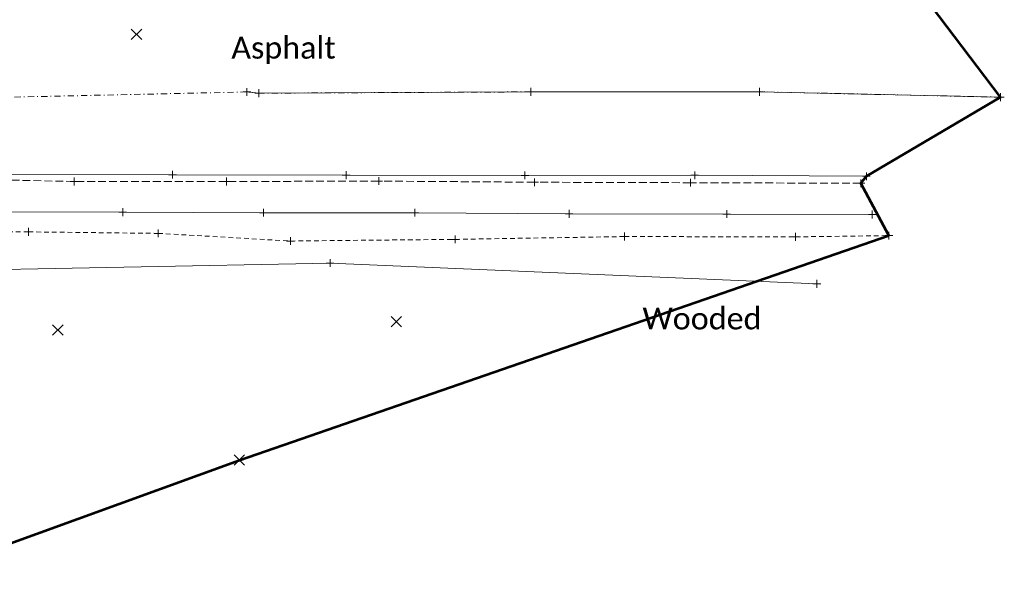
# Model space of a CAD drawing. Extents: x 146022 to 147316, y 438423 to 438809.
# Tile 255 of 256: x 147190 to 147316, y 438565 to 438637. Entities that reach past the tile are written whole.
import ezdxf

# ---------------------------------------------------------------- set-up
doc = ezdxf.new("R2010")
doc.units = 0
doc.header["$MEASUREMENT"] = 0
for name, pattern in [('CENTER LINE DOUBLE SOLID', [0]), ('DGN Style 2', [1.00281, 0.601686, -0.401124]), ('DGN Style 3', [1.403934, 1.00281, -0.401124]), ('DGN Style 4', [1.605498, 0.802248, -0.401124, 0.001003, -0.401124]), ('grltex', [0]), ('treert', [0.299999, -0.15, -0.15])]:
    doc.linetypes.add(name, pattern=pattern)
for name, color, linetype, lineweight in [('DT_X_Terrain_Boundary', 5, 'Continuous', 0), ('DT_X_Terrain_Ground_Line', 92, 'DGN Style 3', 13), ('PM_X_CL_Double_Solid', 40, 'CENTER LINE DOUBLE SOLID', 0), ('PM_X_Edge_Line', 40, 'Continuous', 0), ('PV_X_COP', 4, 'DGN Style 4', 0), ('PV_X_EOP', 7, 'DGN Style 3', 0), ('RD_X_GR_Lt', 97, 'grltex', 0), ('RD_X_Text', 7, 'Continuous', 0), ('SV_X_Random_Point (Construction)', 7, 'Continuous', 0), ('SV_X_Top_of_Bank', 97, 'DGN Style 2', 0), ('VG_X_Tree_Line_Rt', 3, 'treert', 0)]:
    doc.layers.add(name, color=color, linetype=linetype, lineweight=lineweight)
doc.layers.add('SV_X_Shot_Marker (Construction)', color=40, linetype='Continuous', lineweight=0, transparency=0.5)
doc.layers.add('SV_X_Terrain_Boundary', color=7, linetype='Continuous', lineweight=53, plot=False)
doc.styles.add('Style-Calibri Light', font='calibril.ttf')

# ---------------------------------------------------------------- blocks, each defined once
blk = doc.blocks.new('SVPT_105')
at = {"layer": 'SV_X_Shot_Marker (Construction)', "transparency": 33554495}
for p, q in [((-0.025, 0), (0.025, 0)), ((0, 0.025), (0, -0.025))]:
    blk.add_line(p, q, dxfattribs=at)
blk.add_point((0, 0), dxfattribs=at)
blk = doc.blocks.new('SVPT_106')
at = {"layer": 'SV_X_Shot_Marker (Construction)', "transparency": 33554495}
for p, q in [((-0.025, 0), (0.025, 0)), ((0, 0.025), (0, -0.025))]:
    blk.add_line(p, q, dxfattribs=at)
blk.add_point((0, 0), dxfattribs=at)
blk = doc.blocks.new('SVPT_107')
at = {"layer": 'SV_X_Shot_Marker (Construction)', "transparency": 33554495}
for p, q in [((-0.025, 0), (0.025, 0)), ((0, 0.025), (0, -0.025))]:
    blk.add_line(p, q, dxfattribs=at)
blk.add_point((0, 0), dxfattribs=at)
blk = doc.blocks.new('SVPT_108')
at = {"layer": 'SV_X_Shot_Marker (Construction)', "transparency": 33554495}
for p, q in [((-0.025, 0), (0.025, 0)), ((0, 0.025), (0, -0.025))]:
    blk.add_line(p, q, dxfattribs=at)
blk.add_point((0, 0), dxfattribs=at)
blk = doc.blocks.new('SVPT_109')
at = {"layer": 'SV_X_Shot_Marker (Construction)', "transparency": 33554495}
for p, q in [((-0.025, 0), (0.025, 0)), ((0, 0.025), (0, -0.025))]:
    blk.add_line(p, q, dxfattribs=at)
blk.add_point((0, 0), dxfattribs=at)
blk = doc.blocks.new('SVPT_110')
at = {"layer": 'SV_X_Shot_Marker (Construction)', "transparency": 33554495}
for p, q in [((-0.025, 0), (0.025, 0)), ((0, 0.025), (0, -0.025))]:
    blk.add_line(p, q, dxfattribs=at)
blk.add_point((0, 0), dxfattribs=at)
blk = doc.blocks.new('SVPT_121')
at = {"layer": 'SV_X_Shot_Marker (Construction)', "transparency": 33554495}
for p, q in [((-0.025, 0), (0.025, 0)), ((0, 0.025), (0, -0.025))]:
    blk.add_line(p, q, dxfattribs=at)
blk.add_point((0, 0), dxfattribs=at)
blk = doc.blocks.new('SVPT_122')
at = {"layer": 'SV_X_Shot_Marker (Construction)', "transparency": 33554495}
for p, q in [((-0.025, 0), (0.025, 0)), ((0, 0.025), (0, -0.025))]:
    blk.add_line(p, q, dxfattribs=at)
blk.add_point((0, 0), dxfattribs=at)
blk = doc.blocks.new('SVPT_123')
at = {"layer": 'SV_X_Shot_Marker (Construction)', "transparency": 33554495}
for p, q in [((0, 0.025), (0, -0.025)), ((-0.025, 0), (0.025, 0))]:
    blk.add_line(p, q, dxfattribs=at)
blk.add_point((0, 0), dxfattribs=at)
blk = doc.blocks.new('SVPT_124')
at = {"layer": 'SV_X_Shot_Marker (Construction)', "transparency": 33554495}
for p, q in [((-0.025, 0), (0.025, 0)), ((0, 0.025), (0, -0.025))]:
    blk.add_line(p, q, dxfattribs=at)
blk.add_point((0, 0), dxfattribs=at)
blk = doc.blocks.new('SVPT_125')
at = {"layer": 'SV_X_Shot_Marker (Construction)', "transparency": 33554495}
for p, q in [((-0.025, 0), (0.025, 0)), ((0, 0.025), (0, -0.025))]:
    blk.add_line(p, q, dxfattribs=at)
blk.add_point((0, 0), dxfattribs=at)
blk = doc.blocks.new('SVPT_126')
at = {"layer": 'SV_X_Shot_Marker (Construction)', "transparency": 33554495}
for p, q in [((-0.025, 0), (0.025, 0)), ((0, 0.025), (0, -0.025))]:
    blk.add_line(p, q, dxfattribs=at)
blk.add_point((0, 0), dxfattribs=at)
blk = doc.blocks.new('SVPT_127')
at = {"layer": 'SV_X_Shot_Marker (Construction)', "transparency": 33554495}
for p, q in [((-0.025, 0), (0.025, 0)), ((0, 0.025), (0, -0.025))]:
    blk.add_line(p, q, dxfattribs=at)
blk.add_point((0, 0), dxfattribs=at)
blk = doc.blocks.new('SVPT_128')
at = {"layer": 'SV_X_Shot_Marker (Construction)', "transparency": 33554495}
for p, q in [((-0.025, 0), (0.025, 0)), ((0, 0.025), (0, -0.025))]:
    blk.add_line(p, q, dxfattribs=at)
blk.add_point((0, 0), dxfattribs=at)
blk = doc.blocks.new('SVPT_129')
at = {"layer": 'SV_X_Shot_Marker (Construction)', "transparency": 33554495}
for p, q in [((-0.025, 0), (0.025, 0)), ((0, 0.025), (0, -0.025))]:
    blk.add_line(p, q, dxfattribs=at)
blk.add_point((0, 0), dxfattribs=at)
blk = doc.blocks.new('SVPT_130')
at = {"layer": 'SV_X_Shot_Marker (Construction)', "transparency": 33554495}
for p, q in [((-0.025, 0), (0.025, 0)), ((0, 0.025), (0, -0.025))]:
    blk.add_line(p, q, dxfattribs=at)
blk.add_point((0, 0), dxfattribs=at)
blk = doc.blocks.new('SVPT_131')
at = {"layer": 'SV_X_Shot_Marker (Construction)', "transparency": 33554495}
for p, q in [((-0.025, 0), (0.025, 0)), ((0, 0.025), (0, -0.025))]:
    blk.add_line(p, q, dxfattribs=at)
blk.add_point((0, 0), dxfattribs=at)
blk = doc.blocks.new('SVPT_145')
at = {"layer": 'SV_X_Shot_Marker (Construction)', "transparency": 33554495}
for p, q in [((-0.025, 0), (0.025, 0)), ((0, 0.025), (0, -0.025))]:
    blk.add_line(p, q, dxfattribs=at)
blk.add_point((0, 0), dxfattribs=at)
blk = doc.blocks.new('SVPT_146')
at = {"layer": 'SV_X_Shot_Marker (Construction)', "transparency": 33554495}
for p, q in [((-0.025, 0), (0.025, 0)), ((0, 0.025), (0, -0.025))]:
    blk.add_line(p, q, dxfattribs=at)
blk.add_point((0, 0), dxfattribs=at)
blk = doc.blocks.new('SVPT_147')
at = {"layer": 'SV_X_Shot_Marker (Construction)', "transparency": 33554495}
for p, q in [((-0.025, 0), (0.025, 0)), ((0, 0.025), (0, -0.025))]:
    blk.add_line(p, q, dxfattribs=at)
blk.add_point((0, 0), dxfattribs=at)
blk = doc.blocks.new('SVPT_148')
at = {"layer": 'SV_X_Shot_Marker (Construction)', "transparency": 33554495}
for p, q in [((-0.025, 0), (0.025, 0)), ((0, 0.025), (0, -0.025))]:
    blk.add_line(p, q, dxfattribs=at)
blk.add_point((0, 0), dxfattribs=at)
blk = doc.blocks.new('SVPT_149')
at = {"layer": 'SV_X_Shot_Marker (Construction)', "transparency": 33554495}
for p, q in [((-0.025, 0), (0.025, 0)), ((0, 0.025), (0, -0.025))]:
    blk.add_line(p, q, dxfattribs=at)
blk.add_point((0, 0), dxfattribs=at)
blk = doc.blocks.new('SVPT_150')
at = {"layer": 'SV_X_Shot_Marker (Construction)', "transparency": 33554495}
for p, q in [((-0.025, 0), (0.025, 0)), ((0, 0.025), (0, -0.025))]:
    blk.add_line(p, q, dxfattribs=at)
blk.add_point((0, 0), dxfattribs=at)
blk = doc.blocks.new('SVPT_151')
at = {"layer": 'SV_X_Shot_Marker (Construction)', "transparency": 33554495}
for p, q in [((-0.025, 0), (0.025, 0)), ((0, 0.025), (0, -0.025))]:
    blk.add_line(p, q, dxfattribs=at)
blk.add_point((0, 0), dxfattribs=at)
blk = doc.blocks.new('SVPT_158')
at = {"layer": 'SV_X_Shot_Marker (Construction)', "transparency": 33554495}
for p, q in [((-0.025, 0), (0.025, 0)), ((0, 0.025), (0, -0.025))]:
    blk.add_line(p, q, dxfattribs=at)
blk.add_point((0, 0), dxfattribs=at)
blk = doc.blocks.new('SVPT_159')
at = {"layer": 'SV_X_Shot_Marker (Construction)', "transparency": 33554495}
for p, q in [((-0.025, 0), (0.025, 0)), ((0, 0.025), (0, -0.025))]:
    blk.add_line(p, q, dxfattribs=at)
blk.add_point((0, 0), dxfattribs=at)
blk = doc.blocks.new('SVPT_160')
at = {"layer": 'SV_X_Shot_Marker (Construction)', "transparency": 33554495}
for p, q in [((-0.025, 0), (0.025, 0)), ((0, 0.025), (0, -0.025))]:
    blk.add_line(p, q, dxfattribs=at)
blk.add_point((0, 0), dxfattribs=at)
blk = doc.blocks.new('SVPT_161')
at = {"layer": 'SV_X_Shot_Marker (Construction)', "transparency": 33554495}
for p, q in [((-0.025, 0), (0.025, 0)), ((0, 0.025), (0, -0.025))]:
    blk.add_line(p, q, dxfattribs=at)
blk.add_point((0, 0), dxfattribs=at)
blk = doc.blocks.new('SVPT_162')
at = {"layer": 'SV_X_Shot_Marker (Construction)', "transparency": 33554495}
for p, q in [((-0.025, 0), (0.025, 0)), ((0, 0.025), (0, -0.025))]:
    blk.add_line(p, q, dxfattribs=at)
blk.add_point((0, 0), dxfattribs=at)
blk = doc.blocks.new('SVPT_163')
at = {"layer": 'SV_X_Shot_Marker (Construction)', "transparency": 33554495}
for p, q in [((-0.025, 0), (0.025, 0)), ((0, 0.025), (0, -0.025))]:
    blk.add_line(p, q, dxfattribs=at)
blk.add_point((0, 0), dxfattribs=at)
blk = doc.blocks.new('SVPT_164')
at = {"layer": 'SV_X_Shot_Marker (Construction)', "transparency": 33554495}
for p, q in [((-0.025, 0), (0.025, 0)), ((0, 0.025), (0, -0.025))]:
    blk.add_line(p, q, dxfattribs=at)
blk.add_point((0, 0), dxfattribs=at)
blk = doc.blocks.new('SVPT_165')
at = {"layer": 'SV_X_Shot_Marker (Construction)', "transparency": 33554495}
for p, q in [((-0.025, 0), (0.025, 0)), ((0, 0.025), (0, -0.025))]:
    blk.add_line(p, q, dxfattribs=at)
blk.add_point((0, 0), dxfattribs=at)
blk = doc.blocks.new('SVPT_166')
at = {"layer": 'SV_X_Shot_Marker (Construction)', "transparency": 33554495}
for p, q in [((-0.025, 0), (0.025, 0)), ((0, 0.025), (0, -0.025))]:
    blk.add_line(p, q, dxfattribs=at)
blk.add_point((0, 0), dxfattribs=at)
blk = doc.blocks.new('SVPT_167')
at = {"layer": 'SV_X_Shot_Marker (Construction)', "transparency": 33554495}
for p, q in [((-0.025, 0), (0.025, 0)), ((0, 0.025), (0, -0.025))]:
    blk.add_line(p, q, dxfattribs=at)
blk.add_point((0, 0), dxfattribs=at)
blk = doc.blocks.new('X_5')
at = {"layer": 'SV_X_Random_Point (Construction)', "color": 7, "linetype": 'Continuous', "lineweight": 0, "transparency": 33554559}
for p, q in [((-0.0333, -0.0334), (0.0333, 0.0334)), ((-0.0333, 0.0334), (0.0333, -0.0334))]:
    blk.add_line(p, q, dxfattribs=at)
blk = doc.blocks.new('X_6')
at = {"layer": 'SV_X_Random_Point (Construction)', "color": 7, "linetype": 'Continuous', "lineweight": 0, "transparency": 33554559}
for p, q in [((-0.0333, -0.0334), (0.0333, 0.0334)), ((-0.0333, 0.0334), (0.0333, -0.0334))]:
    blk.add_line(p, q, dxfattribs=at)
blk = doc.blocks.new('X_45')
at = {"layer": 'SV_X_Random_Point (Construction)', "color": 7, "linetype": 'Continuous', "lineweight": 0, "transparency": 33554559}
for p, q in [((-0.0333, -0.0334), (0.0333, 0.0334)), ((-0.0333, 0.0334), (0.0333, -0.0334))]:
    blk.add_line(p, q, dxfattribs=at)
blk = doc.blocks.new('X_47')
at = {"layer": 'SV_X_Random_Point (Construction)', "color": 7, "linetype": 'Continuous', "lineweight": 0, "transparency": 33554559}
for p, q in [((-0.0333, -0.0334), (0.0333, 0.0334)), ((-0.0333, 0.0334), (0.0333, -0.0334))]:
    blk.add_line(p, q, dxfattribs=at)
blk = doc.blocks.new('SVPT_880')
at = {"layer": 'SV_X_Shot_Marker (Construction)', "transparency": 33554495}
for p, q in [((-0.025, 0), (0.025, 0)), ((0, 0.025), (0, -0.025))]:
    blk.add_line(p, q, dxfattribs=at)
blk.add_point((0, 0), dxfattribs=at)
blk = doc.blocks.new('SVPT_881')
at = {"layer": 'SV_X_Shot_Marker (Construction)', "transparency": 33554495}
for p, q in [((-0.025, 0), (0.025, 0)), ((0, 0.025), (0, -0.025))]:
    blk.add_line(p, q, dxfattribs=at)
blk.add_point((0, 0), dxfattribs=at)
blk = doc.blocks.new('*U1357', base_point=(146983.55, 438631.04, 1129.01))
at = {"layer": 'DT_X_Terrain_Boundary'}
blk.add_polyline3d([(147176.27, 438565.29, 1125.96), (147217.71, 438580.32, 1124.78), (147300.89, 438609.08, 1130.01), (147298.51, 438613.53, 1130.41), (147297.31, 438615.79, 1130.67), (147298.02, 438616.68, 1130.74), (147315.19, 438626.82, 1130.45), (147306.36, 438638.47, 1130.39), (147305.46, 438647.82, 1129.47), (147305.42, 438648.21, 1129.35), (147305.22, 438663.33, 1124.59), (147278.52, 438664.42, 1125.25), (147249.42, 438666.72, 1126.06), (147249.2, 438666.73, 1126.07), (147232.91, 438668.45, 1126.64), (147220.74, 438674.48, 1127.01), (147209.94, 438690.09, 1127.51), (147202.83, 438705.86, 1128.5), (147196.14, 438722.09, 1129.24), (147190.74, 438734.13, 1129.82), (147174.75, 438731.3, 1132.46)], dxfattribs=at)

msp = doc.modelspace()

# ---------------------------------------------------------------- linework, layer by layer
at = {"layer": 'PM_X_CL_Double_Solid'}
msp.add_polyline3d([(147315.19, 438626.82, 1130.45), (147284.34, 438627.51, 1131.44), (147255.03, 438627.5, 1132.37), (147220.2, 438627.33, 1133.47), (147218.67, 438627.49, 1133.52)], dxfattribs=at)
at = {"layer": 'PM_X_Edge_Line', "color": 7}
msp.add_polyline3d([(147088.65, 438616.78, 1136.05), (147112.34, 438616.8, 1135.7), (147141.97, 438616.86, 1135.22), (147164.3, 438616.93, 1134.68), (147187.9, 438616.97, 1134.12), (147209.13, 438616.88, 1133.58), (147231.39, 438616.83, 1132.92), (147254.28, 438616.8, 1132.22), (147276.03, 438616.81, 1131.48), (147298.02, 438616.68, 1130.74)], dxfattribs=at)
at = {"layer": 'PV_X_COP'}
msp.add_polyline3d([(147315.19, 438626.82, 1130.45), (147284.34, 438627.51, 1131.44), (147255.03, 438627.5, 1132.37), (147220.2, 438627.33, 1133.47), (147218.67, 438627.49, 1133.52), (147182.86, 438626.7, 1134.51), (147144.96, 438627.46, 1135.34), (147115.96, 438627.18, 1135.84), (147088.92, 438627.42, 1136.21)], dxfattribs=at)
at = {"layer": 'PV_X_EOP'}
msp.add_polyline3d([(147297.31, 438615.79, 1130.67), (147275.51, 438615.86, 1131.41), (147255.51, 438615.92, 1132.1), (147235.56, 438616.07, 1132.69), (147216.06, 438616.01, 1133.27), (147196.54, 438616.02, 1133.82), (147176.63, 438616.43, 1134.32), (147158.68, 438616.66, 1134.68), (147139.22, 438616.36, 1135.2), (147118.35, 438616.33, 1135.57), (147102.28, 438616.33, 1135.84), (147094.93, 438615.07, 1135.95), (147092.35, 438613.54, 1135.98), (147088.68, 438614.14, 1136)], dxfattribs=at)
at = {"layer": 'RD_X_GR_Lt'}
msp.add_polyline3d([(147298.78, 438611.78, 1130.22), (147280.13, 438611.84, 1130.8), (147259.94, 438611.87, 1131.32), (147240.19, 438612.01, 1131.93), (147220.8, 438612.01, 1132.57), (147202.76, 438612.09, 1133.12), (147184.09, 438612.14, 1133.73), (147165.31, 438612.24, 1134.2), (147141.51, 438612.91, 1133.07), (147132.62, 438612.11, 1135.31), (147111.43, 438612.15, 1135.71)], dxfattribs=at)
at = {"layer": 'SV_X_Terrain_Boundary'}
msp.add_polyline3d([(147176.27, 438565.29, 1125.96), (147217.71, 438580.32, 1124.78), (147300.89, 438609.08, 1130.01), (147297.31, 438615.79, 1130.67), (147298.02, 438616.68, 1130.74), (147315.19, 438626.82, 1130.45), (147306.36, 438638.47, 1130.39), (147305.42, 438648.21, 1129.53), (147305.22, 438663.33, 1124.59), (147278.52, 438664.42, 1125.25), (147249.2, 438666.73, 1126.07), (147232.91, 438668.45, 1126.64), (147220.74, 438674.48, 1127.01), (147209.94, 438690.09, 1127.51), (147202.83, 438705.86, 1128.5), (147196.14, 438722.09, 1129.24), (147190.74, 438734.13, 1129.82), (147174.75, 438731.3, 1132.46)], dxfattribs=at)
at = {"layer": 'SV_X_Top_of_Bank'}
msp.add_polyline3d([(147090.11, 438610.43, 1134.88), (147107.64, 438609.23, 1135.66), (147126.11, 438609.45, 1135.05), (147147.86, 438609.16, 1134.65), (147172.03, 438609.49, 1133.95), (147190.69, 438609.56, 1133.31), (147207.29, 438609.37, 1132.75), (147224.26, 438608.39, 1132.13), (147245.36, 438608.6, 1131.65), (147267.02, 438608.96, 1130.92), (147288.96, 438608.92, 1130.28), (147300.89, 438609.08, 1130.01)], dxfattribs=at)
at = {"layer": 'VG_X_Tree_Line_Rt'}
msp.add_polyline3d([(147291.68, 438602.9, 1128.59), (147229.32, 438605.56, 1131.42), (147149.99, 438604.03, 1133.29), (147092.95, 438604.38, 1134.22), (147070.95, 438604.68, 1124.8), (147074.42, 438577.98, 1122.66)], dxfattribs=at)

# ---------------------------------------------------------------- block references
at = {"layer": 'DT_X_Terrain_Ground_Line'}
msp.add_blockref('*U1357', (146983.55, 438631.04, 1129.01), dxfattribs=at)
at = {"layer": 'SV_X_Random_Point (Construction)', "color": 7, "linetype": 'Continuous', "lineweight": 0, "transparency": 33554559, "xscale": 20, "yscale": 20, "zscale": 20}
for name, p in [('X_45', (147204.53, 438634.86, 1133.85)), ('X_6', (147237.81, 438598.04, 1128.47)), ('X_5', (147194.45, 438596.99, 1128.7)), ('X_47', (147217.71, 438580.32, 1124.78))]:
    msp.add_blockref(name, p, dxfattribs=at)
at = {"layer": 'SV_X_Shot_Marker (Construction)', "transparency": 33554495, "xscale": 20, "yscale": 20, "zscale": 20}
for name, p in [('SVPT_166', (147218.67, 438627.49, 1133.52)), ('SVPT_167', (147218.67, 438627.49, 1133.52)), ('SVPT_164', (147220.2, 438627.33, 1133.47)), ('SVPT_165', (147220.2, 438627.33, 1133.47)), ('SVPT_162', (147255.03, 438627.5, 1132.37)), ('SVPT_163', (147255.03, 438627.5, 1132.37)), ('SVPT_160', (147284.34, 438627.51, 1131.44)), ('SVPT_161', (147284.34, 438627.51, 1131.44)), ('SVPT_158', (147315.19, 438626.82, 1130.45)), ('SVPT_159', (147315.19, 438626.82, 1130.45)), ('SVPT_121', (147209.13, 438616.88, 1133.58)), ('SVPT_122', (147231.39, 438616.83, 1132.92)), ('SVPT_123', (147254.28, 438616.8, 1132.22)), ('SVPT_124', (147276.03, 438616.81, 1131.48)), ('SVPT_125', (147298.02, 438616.68, 1130.74)), ('SVPT_131', (147196.54, 438616.02, 1133.82)), ('SVPT_130', (147216.06, 438616.01, 1133.27)), ('SVPT_129', (147235.56, 438616.07, 1132.69)), ('SVPT_128', (147255.51, 438615.92, 1132.1)), ('SVPT_127', (147275.51, 438615.86, 1131.41)), ('SVPT_126', (147297.31, 438615.79, 1130.67)), ('SVPT_110', (147202.76, 438612.09, 1133.12)), ('SVPT_109', (147220.8, 438612.01, 1132.57)), ('SVPT_108', (147240.19, 438612.01, 1131.93)), ('SVPT_107', (147259.94, 438611.87, 1131.32)), ('SVPT_106', (147280.13, 438611.84, 1130.8)), ('SVPT_105', (147298.78, 438611.78, 1130.22)), ('SVPT_145', (147190.69, 438609.56, 1133.31)), ('SVPT_146', (147207.29, 438609.37, 1132.75)), ('SVPT_149', (147267.02, 438608.96, 1130.92)), ('SVPT_150', (147288.96, 438608.92, 1130.28)), ('SVPT_151', (147300.89, 438609.08, 1130.01)), ('SVPT_147', (147224.26, 438608.39, 1132.13)), ('SVPT_148', (147245.36, 438608.6, 1131.65)), ('SVPT_880', (147229.32, 438605.56, 1131.42)), ('SVPT_881', (147291.68, 438602.9, 1128.59))]:
    msp.add_blockref(name, p, dxfattribs=at)

# ---------------------------------------------------------------- texts
at = {"layer": 'RD_X_Text', "linetype": 'Continuous', "style": 'Style-Calibri Light'}
for s, p in [('Asphalt', (147216.67, 438631.76)), ('Wooded', (147269.34, 438597.06))]:
    msp.add_text(s, height=2.8, dxfattribs=at).set_placement(p)

doc.saveas('drawing.dxf')
